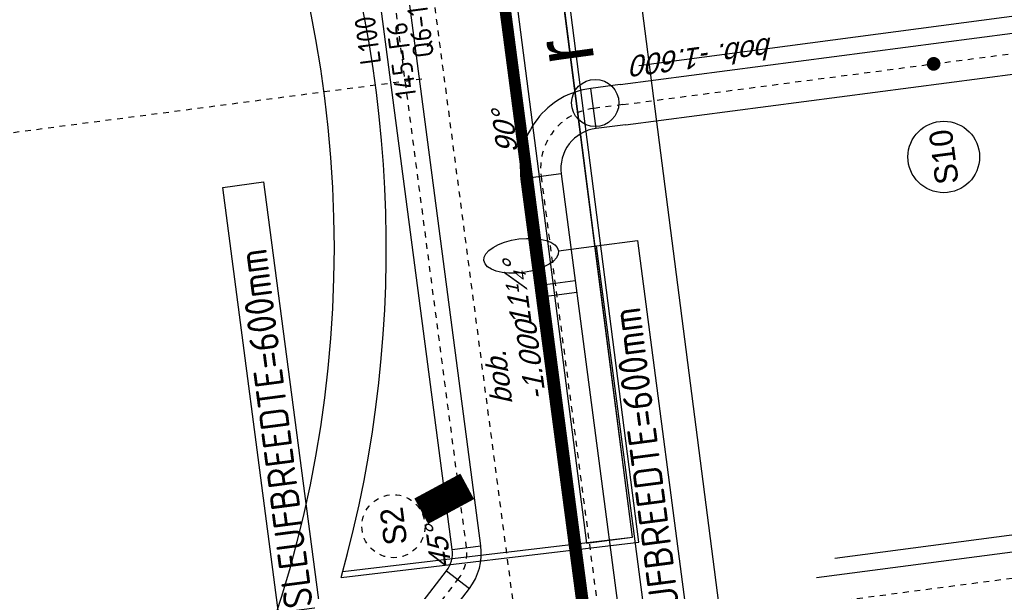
# Model space of a CAD drawing. Header units: metres. Extents: x 118052 to 118564, y 454784 to 455719.
# Tile 48 of 160: x 118205 to 118222, y 455282 to 455292. Entities that reach past the tile are written whole.
import ezdxf
from ezdxf.enums import TextEntityAlignment as Align

# ---------------------------------------------------------------- set-up
doc = ezdxf.new("R2010")
doc.units = ezdxf.units.M
doc.header["$LTSCALE"] = 0.5
for name, pattern in [('DASHED', [19.05, 12.7, -6.35]), ('Tauw_L_Center1', [13, 8, -1.67, 1.66, -1.67]), ('Tauw_L_Center2', [6.499, 4, -0.833, 0.833, -0.833]), ('Tauw_Stramien', [13, 8, -1.67, 1.66, -1.67])]:
    doc.linetypes.add(name, pattern=pattern)
for name, color, linetype in [('_gebouwen', 7, 'Continuous'), ('_ob10', 7, 'Continuous'), ('_verharding', 7, 'Continuous'), ('EL6312--', 6, 'Continuous'), ('EL_N_A_EB00----REVISIE~-_-----', 1, 'Continuous'), ('GRAAFWERKZAAMHEDEN', 6, 'Continuous'), ('KABELLOOP', 6, 'Continuous'), ('Koningsstal VIEUWPORT', 254, 'Continuous'), ('OL55_HAAG', 86, 'Continuous'), ('TOPOD28', 6, 'Continuous'), ('ZU_B_N_MB00X---ALG_Stramien~-_-----', 6, 'Tauw_Stramien'), ('ZU_N_-_AL999---LS_GVK500_pgr05__18_^200~B_-----', 7, 'Continuous'), ('ZU_N_-_AL999---LS_gvk700_vgr05__18_^200~B_-----', 7, 'Continuous'), ('ZU_N_-_AL999---LS_gvk700_vgr05__18_^200~N_-----', 7, 'Continuous'), ('ZU_N_-_AL999---LS_gvk700_vgr05__20_^200~M_-----', 7, 'Continuous'), ('ZU_N_-_EL999---LR_pvc160_sdr34~H_-----', 2, 'Tauw_L_Center2'), ('ZU_N_-_EL999---LS_GVK500_-----_^200_$K', 7, 'Continuous'), ('ZU_N_-_EL999---LS_GVK500_pgr05~H_-----', 2, 'Tauw_L_Center2'), ('ZU_N_-_EL999---LS_GVK500_pgr05~H_-----_^200_$', 2, 'Tauw_L_Center2'), ('ZU_N_-_EL999---LS_GVK500_pgr05~W_-----', 2, 'Continuous'), ('ZU_N_-_EL999---LS_gvk700_vgr05~H_-----', 2, 'Tauw_L_Center1'), ('ZU_N_-_EL999---LS_gvk700_vgr05~W_-----', 2, 'Continuous'), ('ZU_N_-_EL999---LW_gvk900_vgr05~H_-----', 2, 'Tauw_L_Center1'), ('ZU_N_-_EL999---LW_gvk900_vgr05~W_-----', 2, 'Continuous'), ('ZU_N_-_ML999---LS_gvk700_vgr05__20_^200~M_-----', 7, 'Continuous')]:
    doc.layers.add(name, color=color, linetype=linetype)
doc.styles.add('BURO-018', font='Isocp.shx', dxfattribs={"height": 360})
doc.styles.add('BURO-025', font='Isocp.shx', dxfattribs={"height": 500})
doc.styles.add('ROMANS', font='tcb_ltype.shx')
doc.styles.add('TAUW-ISOCP', font='tcb_isocp.shx')
doc.styles.add('tcb_isocp', font='tcb_isocp.shx')

# ---------------------------------------------------------------- blocks, each defined once
blk = doc.blocks.new('81')
at = {"linetype": 'Continuous'}
blk.add_circle((0, 0), 0.408, dxfattribs=at)
at = {"linetype": 'Continuous', "style": 'ROMANS'}
blk.add_text('r', height=1, dxfattribs=at).set_placement((0.731, -0.086))
blk = doc.blocks.new('E00525')
at = {"linetype": 'ByBlock'}
h = blk.add_hatch(dxfattribs=at)
h.set_pattern_fill('ANGLE', color=0, scale=0.184386, style=0)
h.set_pattern_definition([(360, (-37.6733, -34.0193), (6e-17, 1.287937), [0.93668, -0.351256]), (90, (-37.6733, -34.0193), (-1.287937, 1e-16), [0.93668, -0.351256])])
edge = h.paths.add_edge_path()
edge.add_line((-2.523, 2.863), (2.523, 2.863))
edge.add_line((2.523, 2.863), (2.523, 1))
edge.add_line((2.523, 1), (-2.523, 1))
edge.add_line((-2.523, 1), (-2.523, 2.863))
h = blk.add_hatch(color=0, dxfattribs=at)
edge = h.paths.add_edge_path()
edge.add_line((-2.523, 2.863), (2.523, 2.863))
edge.add_line((2.523, 2.863), (2.523, 1))
edge.add_line((2.523, 1), (-2.523, 1))
edge.add_line((-2.523, 1), (-2.523, 2.863))
at = {"color": 0, "linetype": 'ByBlock'}
for p, q in [((-1.768, 14.386), (1.768, 10.851)), ((1.768, 14.386), (-1.768, 10.851)), ((0, 10.097), (0, 2.863))]:
    blk.add_line(p, q, dxfattribs=at)
blk.add_lwpolyline([(-2.523, 2.863), (2.523, 2.863), (2.523, 1), (-2.523, 1)], close=True, dxfattribs=at)
blk.add_circle((0, 12.618), 2.5, dxfattribs=at)
at = {"color": 0, "linetype": 'ByBlock', "style": 'BURO-018'}
for tag, p in [('E_GKAST', (0, 20.618)), ('E_GROEP', (0, 17.618)), ('E_SGROEP', (4.5, 17.618)), ('E_ARMCODE', (0, 12.618)), ('E_SLET', (4.5, 11.618))]:
    blk.add_attdef(tag, text='', height=1.8, dxfattribs=at).set_placement(p, align=Align.MIDDLE)
blk = doc.blocks.new('A$C051E189E')
at = {"layer": 'EL6312--'}
ref = blk.add_blockref('E00525', (100515, -29545), dxfattribs=dict(at, xscale=200, yscale=200, zscale=200, rotation=2.214647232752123e-05))
ref.add_attrib('E_SGROEP', 'Q6-1', dxfattribs={"layer": '0', "color": 1, "linetype": 'ByBlock', "height": 360, "rotation": 0, "style": 'BURO-018'}).set_placement((99492, -27604), align=Align.MIDDLE)
ref.add_attrib('E_GKAST', 'L100', dxfattribs={"layer": '0', "color": 1, "linetype": 'ByBlock', "height": 360, "rotation": 0, "style": 'BURO-018'}).set_placement((99466, -26678), align=Align.MIDDLE)
ref.add_attrib('E_GROEP', '145-F6', dxfattribs={"layer": '0', "color": 1, "linetype": 'ByBlock', "height": 360, "rotation": 0, "style": 'BURO-018'}).set_placement((99048, -27210), align=Align.MIDDLE)
ref.add_attrib('E_SLET', 'A', dxfattribs={"layer": '0', "color": 1, "linetype": 'ByBlock', "height": 360, "rotation": 0, "style": 'BURO-018'}).set_placement((101415, -27221), align=Align.MIDDLE)
blk = doc.blocks.new('A$C6DFC50BF')
at = {"layer": 'GRAAFWERKZAAMHEDEN'}
blk.add_line((95428, -29476), (95428, -30137), dxfattribs=at)
for points in [[(89849, -23865), (97272, -23865), (97272, -24578), (89849, -24578)], [(88005, -30137), (95428, -30137), (95428, -30850), (88005, -30850)]]:
    blk.add_lwpolyline(points, close=True, dxfattribs=at)
blk.add_ellipse((95428, -28825), major_axis=(0, 651), ratio=0.449268, dxfattribs=at)
at = {"layer": 'KABELLOOP', "linetype": 'DASHED', "const_width": 200}
blk.add_lwpolyline([(121473, -29105), (75383, -29105), (75383, -11142), (74473, -11142)], dxfattribs=at)
at = {"layer": 'GRAAFWERKZAAMHEDEN', "color": 2, "style": 'BURO-025'}
for p in [(89883, -24474), (88039, -30746)]:
    blk.add_text('SLEUFBREEDTE=600mm', height=500, rotation=359.9837, dxfattribs=at).set_placement(p)
blk = doc.blocks.new('Leidingen')
at = {"layer": 'ZU_B_N_MB00X---ALG_Stramien~-_-----'}
blk.add_line((-163547.2, 78541.2), (-163544.3, 32257.6), dxfattribs=at)
at = {"layer": 'ZU_N_-_EL999---LR_pvc160_sdr34~H_-----'}
blk.add_lwpolyline([(-137489.6, 31947.1), (-188547.3, 31947.1)], dxfattribs=at)
at = {"layer": 'ZU_N_-_EL999---LS_GVK500_-----_^200_$K', "const_width": 500, "flags": 128}
blk.add_lwpolyline([(-170694.5, 32618.3), (-170637.4, 32468.8), (-170641.7, 32480.2), (-170654.1, 32512.6), (-170672.6, 32561.1), (-170694.5, 32618.3), (-170716.3, 32675.5), (-170734.9, 32724), (-170747.2, 32756.4), (-170751.6, 32767.8), (-170694.5, 32618.3), (-170959.5, 33312)], dxfattribs=at)
blk.add_lwpolyline([(-170694.5, 32618.3), (-170637.4, 32468.8), (-170641.7, 32480.2), (-170654.1, 32512.6), (-170672.6, 32561.1), (-170694.5, 32618.3), (-170716.3, 32675.5), (-170734.9, 32724), (-170747.2, 32756.4), (-170751.6, 32767.8), (-170694.5, 32618.3), (-170959.5, 33312)], dxfattribs=at)
blk.add_lwpolyline([(-170694.5, 32618.3), (-170637.4, 32468.8), (-170641.7, 32480.2), (-170654.1, 32512.6), (-170672.6, 32561.1), (-170694.5, 32618.3), (-170716.3, 32675.5), (-170734.9, 32724), (-170747.2, 32756.4), (-170751.6, 32767.8), (-170694.5, 32618.3), (-170959.5, 33312)], dxfattribs=at)
blk.add_lwpolyline([(-170694.5, 32618.3), (-170637.4, 32468.8), (-170641.7, 32480.2), (-170654.1, 32512.6), (-170672.6, 32561.1), (-170694.5, 32618.3), (-170716.3, 32675.5), (-170734.9, 32724), (-170747.2, 32756.4), (-170751.6, 32767.8), (-170694.5, 32618.3), (-170959.5, 33312)], dxfattribs=at)
blk.add_lwpolyline([(-170694.5, 32618.3), (-170637.4, 32468.8), (-170641.7, 32480.2), (-170654.1, 32512.6), (-170672.6, 32561.1), (-170694.5, 32618.3), (-170716.3, 32675.5), (-170734.9, 32724), (-170747.2, 32756.4), (-170751.6, 32767.8), (-170694.5, 32618.3), (-170959.5, 33312)], dxfattribs=at)
blk.add_lwpolyline([(-170694.5, 32618.3), (-170637.4, 32468.8), (-170641.7, 32480.2), (-170654.1, 32512.6), (-170672.6, 32561.1), (-170694.5, 32618.3), (-170716.3, 32675.5), (-170734.9, 32724), (-170747.2, 32756.4), (-170751.6, 32767.8), (-170694.5, 32618.3), (-170959.5, 33312)], dxfattribs=at)
blk.add_lwpolyline([(-170694.5, 32618.3), (-170637.4, 32468.8), (-170641.7, 32480.2), (-170654.1, 32512.6), (-170672.6, 32561.1), (-170694.5, 32618.3), (-170716.3, 32675.5), (-170734.9, 32724), (-170747.2, 32756.4), (-170751.6, 32767.8), (-170694.5, 32618.3), (-170959.5, 33312)], dxfattribs=at)
blk.add_lwpolyline([(-170694.5, 32618.3), (-170637.4, 32468.8), (-170641.7, 32480.2), (-170654.1, 32512.6), (-170672.6, 32561.1), (-170694.5, 32618.3), (-170716.3, 32675.5), (-170734.9, 32724), (-170747.2, 32756.4), (-170751.6, 32767.8), (-170694.5, 32618.3), (-170959.5, 33312)], dxfattribs=at)
blk.add_lwpolyline([(-170694.5, 32618.3), (-170637.4, 32468.8), (-170641.7, 32480.2), (-170654.1, 32512.6), (-170672.6, 32561.1), (-170694.5, 32618.3), (-170716.3, 32675.5), (-170734.9, 32724), (-170747.2, 32756.4), (-170751.6, 32767.8), (-170694.5, 32618.3), (-170959.5, 33312)], dxfattribs=at)
at = {"layer": 'ZU_N_-_EL999---LS_GVK500_pgr05~H_-----'}
blk.add_lwpolyline([(-187362.3, 46854.7), (-186544.5, 46854.8, -0.1989124), (-186014.2, 46635.1), (-172215.2, 32837.9, 0.1989124), (-171684.8, 32618.2), (-147806.5, 32619.7, 0.4142136), (-147056.5, 33369.8), (-147056.8, 38059.8, 0.1989207), (-147276.5, 38590.1), (-149180.8, 40494.1)], format="xyb", dxfattribs=at)
at = {"layer": 'ZU_N_-_EL999---LS_GVK500_pgr05~H_-----_^200_$', "flags": 128}
blk.add_lwpolyline([(-170694.5, 32618.3, 0, 0, 0), (-170637.4, 32468.8, 0, 122.4, 0), (-170641.7, 32480.2, 122.4, 226.3, 0), (-170654.1, 32512.6, 226.3, 295.6, 0), (-170672.6, 32561.1, 295.6, 320, 0), (-170694.5, 32618.3, 320, 295.6, 0), (-170716.3, 32675.5, 295.6, 226.3, 0), (-170734.9, 32724, 226.3, 122.4, 0), (-170747.2, 32756.4, 122.4, 0, 0), (-170751.6, 32767.8, 0, 0, 0), (-170694.5, 32618.3, 0, 0, 0), (-170959.5, 33312, 0, 0, 0)], format="xyseb", dxfattribs=at)
at = {"layer": 'ZU_N_-_EL999---LS_GVK500_pgr05~H_-----_^200_$'}
blk.add_circle((-171154.5, 33822.2), 546.2, dxfattribs=at)
at = {"layer": 'ZU_N_-_EL999---LS_GVK500_pgr05~W_-----', "linetype": 'Continuous'}
for p, q in [((-172038.4, 33014.7), (-172391.9, 32661.1)), ((-171684.8, 32868.2), (-171684.8, 32368.2))]:
    blk.add_line(p, q, dxfattribs=at)
at = {"layer": 'ZU_N_-_EL999---LS_GVK500_pgr05~W_-----'}
for points in [[(-187362.3, 47104.7), (-186544.5, 47104.8, -0.1989124), (-185837.4, 46811.9), (-172038.4, 33014.7, 0.1989124), (-171684.8, 32868.2), (-147806.5, 32869.7, 0.4142136), (-147306.5, 33369.8), (-147306.8, 38059.8, 0.1989207), (-147453.3, 38413.3), (-149358.7, 40318.4)], [(-187362.3, 46604.7), (-186544.5, 46604.8, -0.1989124), (-186190.9, 46458.4), (-172391.9, 32661.1, 0.1989124), (-171684.8, 32368.2), (-147806.4, 32369.7, 0.4142136), (-146806.5, 33369.8), (-146806.8, 38059.8, 0.1989207), (-147099.8, 38766.9), (-149005.1, 40671.9)]]:
    blk.add_lwpolyline(points, format="xyb", dxfattribs=at)
at = {"layer": 'ZU_N_-_EL999---LS_gvk700_vgr05~H_-----'}
blk.add_lwpolyline([(-164437.6, 28944.2), (-164437.6, 29456.1, 0.4142136), (-165487.7, 30506), (-173906.4, 30505.5, -0.1989124), (-174648.9, 30813), (-182759.4, 38922.5, 0.1989124), (-183501.9, 39230), (-185961.7, 39229.8), (-187362.3, 39229.7)], format="xyb", dxfattribs=at)
blk.add_lwpolyline([(-164437.6, 28944.2), (-164435.1, 12156)], dxfattribs=at)
at = {"layer": 'ZU_N_-_EL999---LS_gvk700_vgr05~W_-----'}
for p, q in [((-167557.4, 30155.9), (-167557.4, 30855.9)), ((-167352.6, 30155.9), (-167352.6, 30855.9))]:
    blk.add_line(p, q, dxfattribs=at)
at = {"layer": 'ZU_N_-_EL999---LS_gvk700_vgr05~W_-----', "linetype": 'Continuous'}
for p, q in [((-165487.7, 30156), (-165487.7, 30856)), ((-164787.6, 29456.1), (-164087.6, 29456.1))]:
    blk.add_line(p, q, dxfattribs=at)
at = {"layer": 'ZU_N_-_EL999---LS_gvk700_vgr05~W_-----'}
for points in [[(-164087.6, 28944.3), (-164087.6, 29456.1, 0.4142136), (-165487.7, 30856), (-173906.4, 30855.5, -0.1989124), (-174401.4, 31060.5), (-182511.9, 39170, 0.1989124), (-183501.9, 39580), (-185961.8, 39579.8), (-187362.3, 39579.7)], [(-164787.6, 28944.2), (-164787.6, 29456.1, 0.4142136), (-165487.7, 30156), (-173906.4, 30155.5, -0.1989124), (-174896.4, 30565.5), (-183006.9, 38675, 0.1989124), (-183501.9, 38880), (-185961.7, 38879.8), (-187362.3, 38879.7)]]:
    blk.add_lwpolyline(points, format="xyb", dxfattribs=at)
for points in [[(-164787.6, 28945.1), (-164785.1, 12156)], [(-164087.6, 28943.4), (-164085.1, 12156.1)]]:
    blk.add_lwpolyline(points, dxfattribs=at)
at = {"layer": 'ZU_N_-_EL999---LW_gvk900_vgr05~H_-----'}
blk.add_lwpolyline([(-173438.4, 9904), (-173440.9, 26690.7)], dxfattribs=at)
at = {"layer": 'ZU_N_-_EL999---LW_gvk900_vgr05~W_-----'}
blk.add_lwpolyline([(-221977.9, 14777.8), (-221967.2, 8492.5, 0.4137152), (-220320.2, 6848.3), (-174635.4, 6848.3, 0.4142136), (-172988.4, 8495.3), (-172988.4, 9789.3, 0.0000367), (-172988.4, 9789.5), (-172990.9, 26690.7)], format="xyb", dxfattribs=at)
at = {"layer": 'ZU_N_-_ML999---LS_gvk700_vgr05__20_^200~M_-----', "flags": 128}
blk.add_lwpolyline([(-164436.8, 23525.4, 0, 0, 0), (-164316.8, 23522.7, 0, 91.8, 0), (-164326, 23522.9, 91.8, 169.7, 0), (-164352, 23523.5, 169.7, 221.7, 0), (-164390.9, 23524.4, 221.7, 240, 0), (-164436.8, 23525.4, 240, 221.7, 0), (-164482.7, 23526.5, 221.7, 169.7, 0), (-164521.7, 23527.4, 169.7, 91.8, 0), (-164547.6, 23528, 91.8, 0, 0), (-164556.8, 23528.2, 0, 0, 0), (-164436.8, 23525.4, 0, 0, 0), (-165438.4, 23548.1, 0, 0, 0)], format="xyseb", dxfattribs=at)
at = {"layer": 'ZU_N_-_ML999---LS_gvk700_vgr05__20_^200~M_-----'}
blk.add_circle((-166056.8, 23562.2), 618.6, dxfattribs=at)
at = {"layer": 'EL_N_A_EB00----REVISIE~-_-----'}
for name in ['A$C051E189E', 'A$C6DFC50BF']:
    blk.add_blockref(name, (-262229.9, 59850.1), dxfattribs=at)
at = {"layer": 'TOPOD28', "xscale": 1000.000000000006, "yscale": 1000.000000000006, "zscale": 1000.000000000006, "rotation": 0.2803370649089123}
blk.add_blockref('81', (-164347.1, 29412.6), dxfattribs=at)
at = {"layer": 'ZU_N_-_AL999---LS_GVK500_pgr05__18_^200~B_-----', "style": 'tcb_isocp', "oblique": 20.00024}
blk.add_text('45%%d', height=360, dxfattribs=at).set_placement((-171630.8, 33101.6), align=Align.MIDDLE_CENTER)
at = {"layer": 'ZU_N_-_AL999---LS_gvk700_vgr05__18_^200~B_-----', "oblique": 20.00024}
for s, style, p in [('11%%188%%d', 'TAUW-ISOCP', (-167455, 31176.2)), ('90%%d', 'tcb_isocp', (-164655.5, 31030.3))]:
    blk.add_text(s, height=360, dxfattribs=dict(at, style=style)).set_placement(p, align=Align.MIDDLE_CENTER)
at = {"layer": 'ZU_N_-_AL999---LS_gvk700_vgr05__18_^200~N_-----', "oblique": 20.00024}
for s, rotation, style, p in [('bob.', 0.0036, 'TAUW-ISOCP', (-169319, 31505.2)), ('-1.000', 0.0036, 'TAUW-ISOCP', (-169319, 30922.3)), ('bob. -1.600', 90.00841, 'tcb_isocp', (-163618, 26234.3))]:
    blk.add_text(s, height=360, rotation=rotation, dxfattribs=dict(at, style=style)).set_placement(p)
at = {"layer": 'ZU_N_-_AL999---LS_gvk700_vgr05__20_^200~M_-----', "style": 'tcb_isocp'}
blk.add_text('S10', height=400, dxfattribs=at).set_placement((-166056.8, 23562.2), align=Align.MIDDLE)
at = {"layer": 'ZU_N_-_EL999---LS_GVK500_pgr05~H_-----_^200_$', "style": 'tcb_isocp'}
blk.add_text('S2', height=400, dxfattribs=at).set_placement((-171154.5, 33822.2), align=Align.MIDDLE)

msp = doc.modelspace()

# ---------------------------------------------------------------- linework, layer by layer
at = {"layer": '_gebouwen'}
for p, q in [((118232.094, 455293.123), (118215.495, 455290.917)), ((118235.478, 455284.593), (118218.874, 455282.417))]:
    msp.add_line(p, q, dxfattribs=at)
msp.add_lwpolyline([(118231.551, 455275.249), (118231.66, 455274.44), (118235.452, 455274.923), (118235.36, 455275.737), (118236.791, 455275.911), (118232.711, 455307.428), (118233.696, 455307.569), (118233.304, 455310.935), (118232.3, 455310.797), (118232.23, 455311.331), (118222.766, 455310.141), (118213.373, 455308.813), (118217.918, 455273.47), (118231.551, 455275.249)], dxfattribs=at)
msp.add_circle((118189.938, 455287.777), 20.301, dxfattribs=at)
at = {"layer": '_ob10'}
for points in [[(118210.389, 455282.19), (118215.384, 455282.782), (118214.223, 455291.834), (118211.902, 455309.785), (118223.431, 455311.248), (118234.8, 455312.661)], [(118210.36, 455282.086), (118215.496, 455282.695), (118214.322, 455291.847), (118212.014, 455309.698), (118223.443, 455311.149), (118234.829, 455312.564)]]:
    msp.add_lwpolyline(points, dxfattribs=at)
at = {"layer": '_verharding'}
msp.add_arc((118189.938, 455287.777), 21.201, 344.4303, 56.9228, dxfattribs=at)
at = {"layer": 'OL55_HAAG'}
msp.add_lwpolyline([(118215.384, 455282.782), (118211.407, 455313.611), (118210.614, 455313.51), (118214.591, 455282.68), (118215.384, 455282.782)], dxfattribs=at)

# ---------------------------------------------------------------- block references
at = {"layer": 'Koningsstal VIEUWPORT', "color": 6, "xscale": 0.0009975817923, "yscale": 0.0009975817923, "zscale": 0.0009975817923, "rotation": 97.46987594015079}
msp.add_blockref('Leidingen', (118222.52, 455456.651), dxfattribs=at)

doc.saveas('drawing.dxf')
